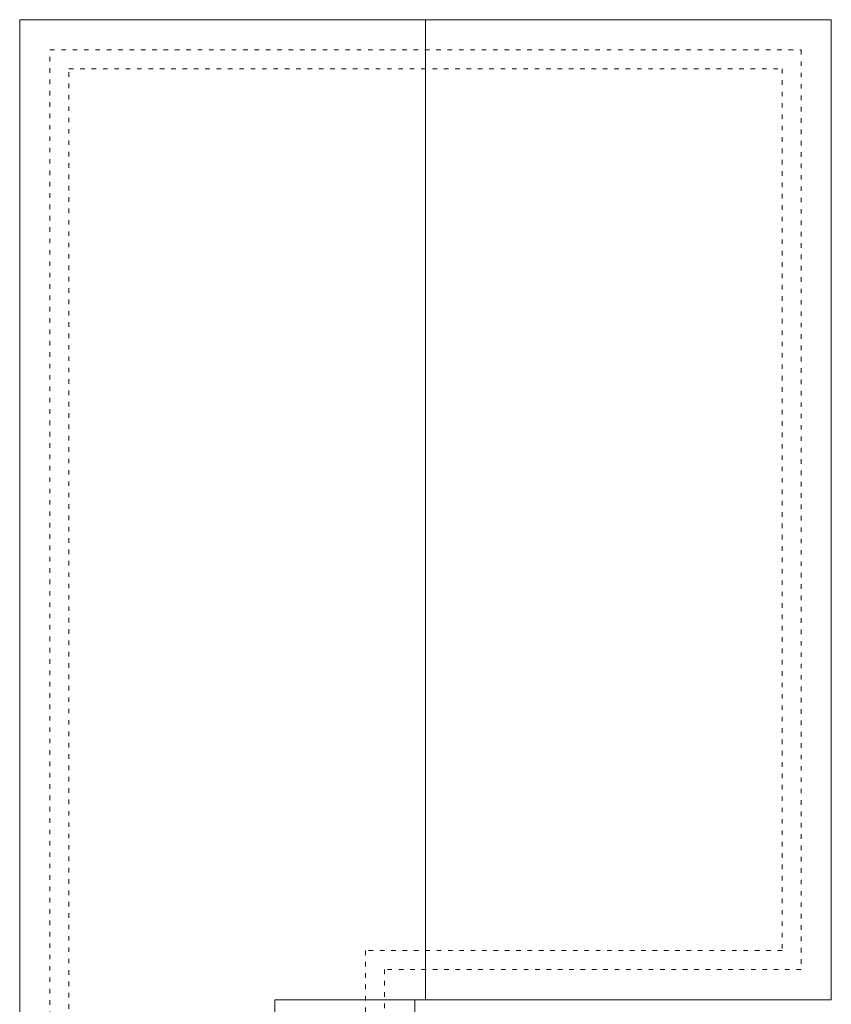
# Model space of a CAD drawing. Header units: millimetres. Extents: x 80301 to 146489, y -78581 to -28273.
# Tile 120 of 135: x 127141 to 129284, y -62324 to -59725. Entities that reach past the tile are written whole.
import ezdxf

# ---------------------------------------------------------------- set-up
doc = ezdxf.new("R2010")
doc.units = ezdxf.units.MM
doc.linetypes.add('ACAD_ISO03W100', pattern=[30, 12, -18])
doc.layers.get('0').update_dxf_attribs({"lineweight": 0})
doc.layers.add('WidCienI', color=9, linetype='Continuous', lineweight=15)

msp = doc.modelspace()

# ---------------------------------------------------------------- linework, layer by layer
at = {"linetype": 'ACAD_ISO03W100'}
msp.add_lwpolyline([(127220.9, -62684.99), (127220.9, -59804.99), (129203.9, -59804.99), (129203.9, -62231.99), (128103.9, -62231.99), (128103.9, -62684.99), (127220.9, -62685.76)], dxfattribs=at)
msp.add_lwpolyline([(127270.9, -62635.72), (127270.9, -59854.99), (129153.9, -59854.99), (129153.9, -62181.99), (128053.9, -62181.99), (128053.9, -62635.04)], close=True, dxfattribs=at)
at = {"layer": 'WidCienI', "color": 9, "true_color": 0xc8c8c8}
for points in [[(127140.9, -62684.99), (127140.9, -59724.99), (129283.9, -59724.99), (129283.9, -62311.99), (128183.9, -62311.99), (128183.9, -62684.22)], [(128212.4, -59724.99), (128212.4, -62311.99)], [(127814.7, -62311.99), (127814.7, -62685.25)], [(128212.4, -62311.99), (127814.7, -62311.99)]]:
    msp.add_lwpolyline(points, dxfattribs=at)

doc.saveas('drawing.dxf')
